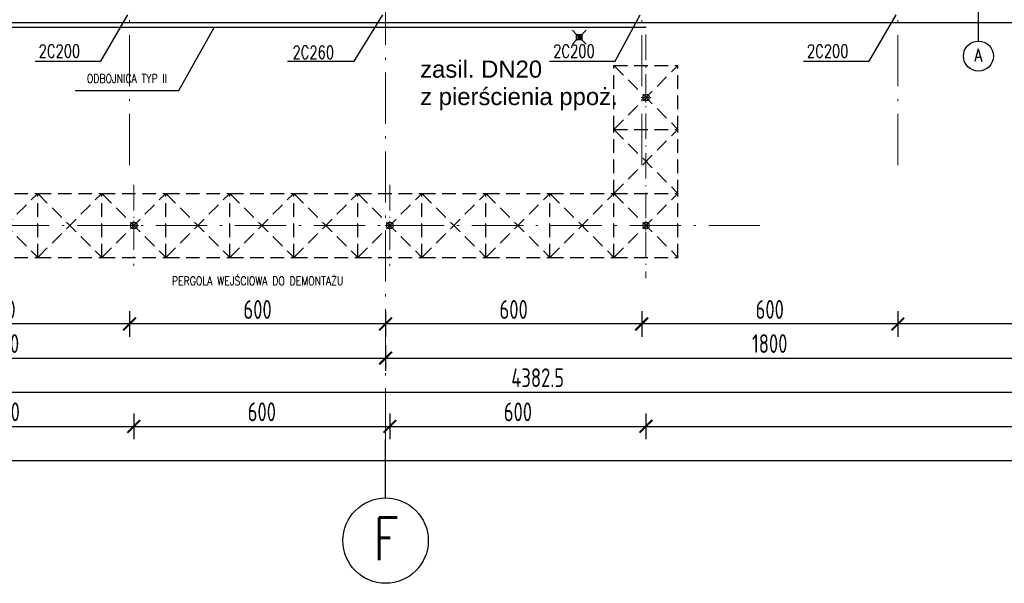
# Model space of a CAD drawing. Extents: x 153948 to 285449, y -89387 to -60195.
# Tile 29 of 108: x 256903 to 259210, y -87017 to -85696. Entities that reach past the tile are written whole.
import ezdxf
from ezdxf.enums import TextEntityAlignment as Align

# ---------------------------------------------------------------- set-up
doc = ezdxf.new("R2010")
doc.units = 0
doc.header["$LTSCALE"] = 100
doc.header["$MEASUREMENT"] = 0
doc.header["$PDMODE"] = 1
doc.linetypes.add('ACAD_ISO10W100', pattern=[18.5, 12, -3, 0.5, -3])
doc.linetypes.add('HIDDEN2', pattern=[4.7625, 3.175, -1.5875])
doc.layers.get('0').update_dxf_attribs({"linetype": 'CONTINUOUS'})
doc.layers.get('DEFPOINTS').update_dxf_attribs({"linetype": 'CONTINUOUS'})
for name, color, linetype in [('_INST OPIS', 7, 'CONTINUOUS'), ('K-STA', 2, 'CONTINUOUS'), ('kanalizacja', 6, 'CONTINUOUS'), ('R-----OP', 2, 'CONTINUOUS'), ('RYNNY', 2, 'CONTINUOUS'), ('TEXT', 11, 'CONTINUOUS'), ('TEXT1', 2, 'CONTINUOUS'), ('WYMIARY', 1, 'CONTINUOUS')]:
    doc.layers.add(name, color=color, linetype=linetype)
doc.layers.add('OSIE', color=8, linetype='ACAD_ISO10W100', lineweight=15)
doc.layers.add('PANELE', color=3, linetype='CONTINUOUS', lineweight=25)
doc.styles.add('DYBY-NORMALNY-0-8-N', font='ROMANS.SHX', dxfattribs={"width": 0.8})
doc.styles.add('instalacje', font='arial.ttf', dxfattribs={"height": 40})
doc.styles.add('STYLE2', font='isocp.shx', dxfattribs={"width": 0.8})
doc.styles.add('TXT3', font='SIMPLEX.SHX', dxfattribs={"width": 0.75, "height": 40})
doc.dimstyles.new('KRESKI_100', dxfattribs={"dimscale": 20, "dimtxt": 2.2, "dimasz": 1.5, "dimexe": 1.5, "dimexo": 1.5, "dimgap": 0.6, "dimtad": 1, "dimdec": 1, "dimrnd": 0.5, "dimdsep": 46, "dimtxsty": 'STYLE2', "dimblk1": 'ARCHTICK', "dimblk2": 'ARCHTICK', "dimsah": 1, "dimcen": 2.5, "dimdle": 1.5, "dimclrd": 10, "dimclre": 10, "dimclrt": 15, "dimadec": 0, "dimazin": 0, "dimtfac": 1, "dimtdec": 1, "dimtmove": 1, "dimatfit": 3, "dimldrblk": 'ARCHTICK', "dimfxl": 1.5, "dimfxlon": 1, "dimtolj": 1, "dimtzin": 0, "dimarcsym": 0})

# ---------------------------------------------------------------- blocks, each defined once
blk = doc.blocks.new('_ARCHTICK')
at = {"color": 0, "linetype": 'ByBlock', "const_width": 0.15}
blk.add_lwpolyline([(-0.5, -0.5), (0.5, 0.5)], dxfattribs=at)
blk = doc.blocks.new('*D20')
at = {"layer": 'DEFPOINTS', "color": 0, "ltscale": 0.1, "transparency": 16777216}
for p in [(248692.9, -85703), (260307.9, -85703), (260307.9, -86729)]:
    blk.add_point(p, dxfattribs=at)
at = {"layer": 'WYMIARY', "color": 10, "lineweight": -2, "ltscale": 0.1, "transparency": 16777216}
for p, q in [((248692.9, -86699), (248692.9, -86759)), ((260307.9, -86699), (260307.9, -86759)), ((248662.9, -86729), (260337.9, -86729))]:
    blk.add_line(p, q, dxfattribs=at)
at = {"layer": 'WYMIARY', "color": 10, "lineweight": -2, "ltscale": 0.1, "transparency": 16777216, "xscale": 30, "yscale": 30, "zscale": 30, "rotation": 180}
blk.add_blockref('_ARCHTICK', (248692.9, -86729), dxfattribs=at)
at = {"layer": 'WYMIARY', "color": 10, "lineweight": -2, "ltscale": 0.1, "transparency": 16777216, "xscale": 30, "yscale": 30, "zscale": 30}
blk.add_blockref('_ARCHTICK', (260307.9, -86729), dxfattribs=at)
at = {"layer": 'WYMIARY', "color": 15, "ltscale": 0.1, "transparency": 16777216, "insert": (254500.4, -86695), "char_height": 44, "attachment_point": 5, "style": 'STYLE2'}
blk.add_mtext('\\A1;11615', dxfattribs=at)
blk = doc.blocks.new('*D30')
at = {"layer": 'DEFPOINTS', "color": 0, "ltscale": 0.1, "transparency": 16777216}
for p in [(256570.4, -86273), (257170.4, -86569), (257170.4, -86649)]:
    blk.add_point(p, dxfattribs=at)
at = {"layer": 'WYMIARY', "color": 10, "lineweight": -2, "ltscale": 0.1, "transparency": 16777216}
for p, q in [((256570.4, -86619), (256570.4, -86679)), ((257170.4, -86619), (257170.4, -86679)), ((256540.4, -86649), (257200.4, -86649))]:
    blk.add_line(p, q, dxfattribs=at)
at = {"layer": 'WYMIARY', "color": 10, "lineweight": -2, "ltscale": 0.1, "transparency": 16777216, "xscale": 30, "yscale": 30, "zscale": 30, "rotation": 180}
blk.add_blockref('_ARCHTICK', (256570.4, -86649), dxfattribs=at)
at = {"layer": 'WYMIARY', "color": 10, "lineweight": -2, "ltscale": 0.1, "transparency": 16777216, "xscale": 30, "yscale": 30, "zscale": 30}
blk.add_blockref('_ARCHTICK', (257170.4, -86649), dxfattribs=at)
at = {"layer": 'WYMIARY', "color": 15, "ltscale": 0.1, "transparency": 16777216, "insert": (256870.4, -86615), "char_height": 44, "attachment_point": 5, "style": 'STYLE2'}
blk.add_mtext('\\A1;600', dxfattribs=at)
blk = doc.blocks.new('*D31')
at = {"layer": 'DEFPOINTS', "color": 0, "ltscale": 0.1, "transparency": 16777216}
for p in [(257170.4, -86569), (257770.4, -86569), (257770.4, -86649)]:
    blk.add_point(p, dxfattribs=at)
at = {"layer": 'WYMIARY', "color": 10, "lineweight": -2, "ltscale": 0.1, "transparency": 16777216}
for p, q in [((257170.4, -86619), (257170.4, -86679)), ((257770.4, -86619), (257770.4, -86679)), ((257140.4, -86649), (257800.4, -86649))]:
    blk.add_line(p, q, dxfattribs=at)
at = {"layer": 'WYMIARY', "color": 10, "lineweight": -2, "ltscale": 0.1, "transparency": 16777216, "xscale": 30, "yscale": 30, "zscale": 30, "rotation": 180}
blk.add_blockref('_ARCHTICK', (257170.4, -86649), dxfattribs=at)
at = {"layer": 'WYMIARY', "color": 10, "lineweight": -2, "ltscale": 0.1, "transparency": 16777216, "xscale": 30, "yscale": 30, "zscale": 30}
blk.add_blockref('_ARCHTICK', (257770.4, -86649), dxfattribs=at)
at = {"layer": 'WYMIARY', "color": 15, "ltscale": 0.1, "transparency": 16777216, "insert": (257470.4, -86615), "char_height": 44, "attachment_point": 5, "style": 'STYLE2'}
blk.add_mtext('\\A1;600', dxfattribs=at)
blk = doc.blocks.new('*D32')
at = {"layer": 'DEFPOINTS', "color": 0, "ltscale": 0.1, "transparency": 16777216}
for p in [(257770.4, -86569), (258370.4, -86569), (258370.4, -86649)]:
    blk.add_point(p, dxfattribs=at)
at = {"layer": 'WYMIARY', "color": 10, "lineweight": -2, "ltscale": 0.1, "transparency": 16777216}
for p, q in [((257770.4, -86619), (257770.4, -86679)), ((258370.4, -86619), (258370.4, -86679)), ((257740.4, -86649), (258400.4, -86649))]:
    blk.add_line(p, q, dxfattribs=at)
at = {"layer": 'WYMIARY', "color": 10, "lineweight": -2, "ltscale": 0.1, "transparency": 16777216, "xscale": 30, "yscale": 30, "zscale": 30, "rotation": 180}
blk.add_blockref('_ARCHTICK', (257770.4, -86649), dxfattribs=at)
at = {"layer": 'WYMIARY', "color": 10, "lineweight": -2, "ltscale": 0.1, "transparency": 16777216, "xscale": 30, "yscale": 30, "zscale": 30}
blk.add_blockref('_ARCHTICK', (258370.4, -86649), dxfattribs=at)
at = {"layer": 'WYMIARY', "color": 15, "ltscale": 0.1, "transparency": 16777216, "insert": (258070.4, -86615), "char_height": 44, "attachment_point": 5, "style": 'STYLE2'}
blk.add_mtext('\\A1;600', dxfattribs=at)
blk = doc.blocks.new('*D33')
at = {"layer": 'DEFPOINTS', "color": 0, "ltscale": 0.1, "transparency": 16777216}
for p in [(260307.9, -85703), (258370.4, -86301.9), (260307.9, -86649)]:
    blk.add_point(p, dxfattribs=at)
at = {"layer": 'WYMIARY', "color": 10, "lineweight": -2, "ltscale": 0.1, "transparency": 16777216}
for p, q in [((258370.4, -86619), (258370.4, -86679)), ((260307.9, -86619), (260307.9, -86679)), ((258340.4, -86649), (260337.9, -86649))]:
    blk.add_line(p, q, dxfattribs=at)
at = {"layer": 'WYMIARY', "color": 10, "lineweight": -2, "ltscale": 0.1, "transparency": 16777216, "xscale": 30, "yscale": 30, "zscale": 30, "rotation": 180}
blk.add_blockref('_ARCHTICK', (258370.4, -86649), dxfattribs=at)
at = {"layer": 'WYMIARY', "color": 10, "lineweight": -2, "ltscale": 0.1, "transparency": 16777216, "xscale": 30, "yscale": 30, "zscale": 30}
blk.add_blockref('_ARCHTICK', (260307.9, -86649), dxfattribs=at)
at = {"layer": 'WYMIARY', "color": 15, "ltscale": 0.1, "transparency": 16777216, "insert": (259339.2, -86615), "char_height": 44, "attachment_point": 5, "style": 'STYLE2'}
blk.add_mtext('\\A1;1937.5', dxfattribs=at)
blk = doc.blocks.new('*D40')
at = {"layer": 'DEFPOINTS', "color": 0, "ltscale": 0.1, "transparency": 16777216}
for p in [(255925.4, -85703), (260307.9, -85703), (260307.9, -86569)]:
    blk.add_point(p, dxfattribs=at)
at = {"layer": 'WYMIARY', "color": 10, "lineweight": -2, "ltscale": 0.1, "transparency": 16777216}
for p, q in [((255925.4, -86539), (255925.4, -86599)), ((260307.9, -86539), (260307.9, -86599)), ((255895.4, -86569), (260337.9, -86569))]:
    blk.add_line(p, q, dxfattribs=at)
at = {"layer": 'WYMIARY', "color": 10, "lineweight": -2, "ltscale": 0.1, "transparency": 16777216, "xscale": 30, "yscale": 30, "zscale": 30, "rotation": 180}
blk.add_blockref('_ARCHTICK', (255925.4, -86569), dxfattribs=at)
at = {"layer": 'WYMIARY', "color": 10, "lineweight": -2, "ltscale": 0.1, "transparency": 16777216, "xscale": 30, "yscale": 30, "zscale": 30}
blk.add_blockref('_ARCHTICK', (260307.9, -86569), dxfattribs=at)
at = {"layer": 'WYMIARY', "color": 15, "ltscale": 0.1, "transparency": 16777216, "insert": (258116.7, -86535), "char_height": 44, "attachment_point": 5, "style": 'STYLE2'}
blk.add_mtext('\\A1;4382.5', dxfattribs=at)
blk = doc.blocks.new('*D47')
at = {"layer": 'DEFPOINTS', "color": 0, "ltscale": 0.1, "transparency": 16777216}
for p in [(255960.4, -86409), (257760.4, -86409), (257760.4, -86489)]:
    blk.add_point(p, dxfattribs=at)
at = {"layer": 'WYMIARY', "color": 10, "lineweight": -2, "ltscale": 0.1, "transparency": 16777216}
for p, q in [((255960.4, -86459), (255960.4, -86519)), ((257760.4, -86459), (257760.4, -86519)), ((255930.4, -86489), (257790.4, -86489))]:
    blk.add_line(p, q, dxfattribs=at)
at = {"layer": 'WYMIARY', "color": 10, "lineweight": -2, "ltscale": 0.1, "transparency": 16777216, "xscale": 30, "yscale": 30, "zscale": 30, "rotation": 180}
blk.add_blockref('_ARCHTICK', (255960.4, -86489), dxfattribs=at)
at = {"layer": 'WYMIARY', "color": 10, "lineweight": -2, "ltscale": 0.1, "transparency": 16777216, "xscale": 30, "yscale": 30, "zscale": 30}
blk.add_blockref('_ARCHTICK', (257760.4, -86489), dxfattribs=at)
at = {"layer": 'WYMIARY', "color": 15, "ltscale": 0.1, "transparency": 16777216, "insert": (256860.4, -86455), "char_height": 44, "attachment_point": 5, "style": 'STYLE2'}
blk.add_mtext('\\A1;1800', dxfattribs=at)
blk = doc.blocks.new('*D48')
at = {"layer": 'DEFPOINTS', "color": 0, "ltscale": 0.1, "transparency": 16777216}
for p in [(257760.4, -86409), (259560.4, -86409), (259560.4, -86489)]:
    blk.add_point(p, dxfattribs=at)
at = {"layer": 'WYMIARY', "color": 10, "lineweight": -2, "ltscale": 0.1, "transparency": 16777216}
for p, q in [((257760.4, -86459), (257760.4, -86519)), ((259560.4, -86459), (259560.4, -86519)), ((257730.4, -86489), (259590.4, -86489))]:
    blk.add_line(p, q, dxfattribs=at)
at = {"layer": 'WYMIARY', "color": 10, "lineweight": -2, "ltscale": 0.1, "transparency": 16777216, "xscale": 30, "yscale": 30, "zscale": 30, "rotation": 180}
blk.add_blockref('_ARCHTICK', (257760.4, -86489), dxfattribs=at)
at = {"layer": 'WYMIARY', "color": 10, "lineweight": -2, "ltscale": 0.1, "transparency": 16777216, "xscale": 30, "yscale": 30, "zscale": 30}
blk.add_blockref('_ARCHTICK', (259560.4, -86489), dxfattribs=at)
at = {"layer": 'WYMIARY', "color": 15, "ltscale": 0.1, "transparency": 16777216, "insert": (258660.4, -86455), "char_height": 44, "attachment_point": 5, "style": 'STYLE2'}
blk.add_mtext('\\A1;1800', dxfattribs=at)
blk = doc.blocks.new('*D52')
at = {"layer": 'DEFPOINTS', "color": 0, "ltscale": 0.1, "transparency": 16777216}
for p in [(258960.4, -86329), (259560.4, -86329), (258960.4, -86409)]:
    blk.add_point(p, dxfattribs=at)
at = {"layer": 'WYMIARY', "color": 10, "lineweight": -2, "ltscale": 0.1, "transparency": 16777216}
for p, q in [((258960.4, -86379), (258960.4, -86439)), ((259560.4, -86379), (259560.4, -86439)), ((259590.4, -86409), (258930.4, -86409))]:
    blk.add_line(p, q, dxfattribs=at)
at = {"layer": 'WYMIARY', "color": 10, "lineweight": -2, "ltscale": 0.1, "transparency": 16777216, "xscale": 30, "yscale": 30, "zscale": 30, "rotation": 180}
blk.add_blockref('_ARCHTICK', (258960.4, -86409), dxfattribs=at)
at = {"layer": 'WYMIARY', "color": 10, "lineweight": -2, "ltscale": 0.1, "transparency": 16777216, "xscale": 30, "yscale": 30, "zscale": 30}
blk.add_blockref('_ARCHTICK', (259560.4, -86409), dxfattribs=at)
at = {"layer": 'WYMIARY', "color": 15, "ltscale": 0.1, "transparency": 16777216, "insert": (259260.4, -86375), "char_height": 44, "attachment_point": 5, "style": 'STYLE2'}
blk.add_mtext('\\A1;600', dxfattribs=at)
blk = doc.blocks.new('*D53')
at = {"layer": 'DEFPOINTS', "color": 0, "ltscale": 0.1, "transparency": 16777216}
for p in [(258360.4, -86329), (258960.4, -86329), (258360.4, -86409)]:
    blk.add_point(p, dxfattribs=at)
at = {"layer": 'WYMIARY', "color": 10, "lineweight": -2, "ltscale": 0.1, "transparency": 16777216}
for p, q in [((258360.4, -86379), (258360.4, -86439)), ((258960.4, -86379), (258960.4, -86439)), ((258990.4, -86409), (258330.4, -86409))]:
    blk.add_line(p, q, dxfattribs=at)
at = {"layer": 'WYMIARY', "color": 10, "lineweight": -2, "ltscale": 0.1, "transparency": 16777216, "xscale": 30, "yscale": 30, "zscale": 30, "rotation": 180}
blk.add_blockref('_ARCHTICK', (258360.4, -86409), dxfattribs=at)
at = {"layer": 'WYMIARY', "color": 10, "lineweight": -2, "ltscale": 0.1, "transparency": 16777216, "xscale": 30, "yscale": 30, "zscale": 30}
blk.add_blockref('_ARCHTICK', (258960.4, -86409), dxfattribs=at)
at = {"layer": 'WYMIARY', "color": 15, "ltscale": 0.1, "transparency": 16777216, "insert": (258660.4, -86375), "char_height": 44, "attachment_point": 5, "style": 'STYLE2'}
blk.add_mtext('\\A1;600', dxfattribs=at)
blk = doc.blocks.new('*D54')
at = {"layer": 'DEFPOINTS', "color": 0, "ltscale": 0.1, "transparency": 16777216}
for p in [(258360.4, -85953), (257760.4, -86329), (257760.4, -86409)]:
    blk.add_point(p, dxfattribs=at)
at = {"layer": 'WYMIARY', "color": 10, "lineweight": -2, "ltscale": 0.1, "transparency": 16777216}
for p, q in [((257760.4, -86379), (257760.4, -86439)), ((258360.4, -86379), (258360.4, -86439)), ((258390.4, -86409), (257730.4, -86409))]:
    blk.add_line(p, q, dxfattribs=at)
at = {"layer": 'WYMIARY', "color": 10, "lineweight": -2, "ltscale": 0.1, "transparency": 16777216, "xscale": 30, "yscale": 30, "zscale": 30, "rotation": 180}
blk.add_blockref('_ARCHTICK', (257760.4, -86409), dxfattribs=at)
at = {"layer": 'WYMIARY', "color": 10, "lineweight": -2, "ltscale": 0.1, "transparency": 16777216, "xscale": 30, "yscale": 30, "zscale": 30}
blk.add_blockref('_ARCHTICK', (258360.4, -86409), dxfattribs=at)
at = {"layer": 'WYMIARY', "color": 15, "ltscale": 0.1, "transparency": 16777216, "insert": (258060.4, -86375), "char_height": 44, "attachment_point": 5, "style": 'STYLE2'}
blk.add_mtext('\\A1;600', dxfattribs=at)
blk = doc.blocks.new('*D55')
at = {"layer": 'DEFPOINTS', "color": 0, "ltscale": 0.1, "transparency": 16777216}
for p in [(257160.4, -86329), (257760.4, -86329), (257160.4, -86409)]:
    blk.add_point(p, dxfattribs=at)
at = {"layer": 'WYMIARY', "color": 10, "lineweight": -2, "ltscale": 0.1, "transparency": 16777216}
for p, q in [((257160.4, -86379), (257160.4, -86439)), ((257760.4, -86379), (257760.4, -86439)), ((257790.4, -86409), (257130.4, -86409))]:
    blk.add_line(p, q, dxfattribs=at)
at = {"layer": 'WYMIARY', "color": 10, "lineweight": -2, "ltscale": 0.1, "transparency": 16777216, "xscale": 30, "yscale": 30, "zscale": 30, "rotation": 180}
blk.add_blockref('_ARCHTICK', (257160.4, -86409), dxfattribs=at)
at = {"layer": 'WYMIARY', "color": 10, "lineweight": -2, "ltscale": 0.1, "transparency": 16777216, "xscale": 30, "yscale": 30, "zscale": 30}
blk.add_blockref('_ARCHTICK', (257760.4, -86409), dxfattribs=at)
at = {"layer": 'WYMIARY', "color": 15, "ltscale": 0.1, "transparency": 16777216, "insert": (257460.4, -86375), "char_height": 44, "attachment_point": 5, "style": 'STYLE2'}
blk.add_mtext('\\A1;600', dxfattribs=at)
blk = doc.blocks.new('*D56')
at = {"layer": 'DEFPOINTS', "color": 0, "ltscale": 0.1, "transparency": 16777216}
for p in [(256560.4, -86329), (257160.4, -86329), (256560.4, -86409)]:
    blk.add_point(p, dxfattribs=at)
at = {"layer": 'WYMIARY', "color": 10, "lineweight": -2, "ltscale": 0.1, "transparency": 16777216}
for p, q in [((256560.4, -86379), (256560.4, -86439)), ((257160.4, -86379), (257160.4, -86439)), ((257190.4, -86409), (256530.4, -86409))]:
    blk.add_line(p, q, dxfattribs=at)
at = {"layer": 'WYMIARY', "color": 10, "lineweight": -2, "ltscale": 0.1, "transparency": 16777216, "xscale": 30, "yscale": 30, "zscale": 30, "rotation": 180}
blk.add_blockref('_ARCHTICK', (256560.4, -86409), dxfattribs=at)
at = {"layer": 'WYMIARY', "color": 10, "lineweight": -2, "ltscale": 0.1, "transparency": 16777216, "xscale": 30, "yscale": 30, "zscale": 30}
blk.add_blockref('_ARCHTICK', (257160.4, -86409), dxfattribs=at)
at = {"layer": 'WYMIARY', "color": 15, "ltscale": 0.1, "transparency": 16777216, "insert": (256860.4, -86375), "char_height": 44, "attachment_point": 5, "style": 'STYLE2'}
blk.add_mtext('\\A1;600', dxfattribs=at)
blk = doc.blocks.new('Wpust_kr')
for p, q in [((0, 12.5), (-10, 22.5)), ((0, 0), (-10, -10)), ((0, 0), (0, 12.5)), ((0, 12.5), (12.5, 12.5)), ((0, 10), (12.5, 10)), ((0, 7.5), (12.5, 7.5)), ((0, 5), (12.5, 5)), ((0, 2.5), (12.5, 2.5)), ((12.5, 0), (0, 0)), ((12.5, 12.5), (22.5, 22.5)), ((12.5, 12.5), (12.5, 0)), ((12.5, 0), (22.5, -10))]:
    blk.add_line(p, q)

msp = doc.modelspace()

# ---------------------------------------------------------------- linework, layer by layer
at = {"layer": 'K-STA', "color": 7}
msp.add_line((258370.59, -85714.18), (256483.98, -85714.18), dxfattribs=at)
at = {"layer": 'K-STA', "color": 3, "linetype": 'HIDDEN2', "ltscale": 0.1}
for p, q in [((258295.4, -85803.05), (258445.4, -85803.05)), ((258295.4, -85953.05), (258295.4, -85803.05)), ((258295.4, -85953.05), (258445.4, -85803.05)), ((258295.4, -85803.05), (258445.4, -85803.05)), ((258295.4, -85803.05), (258445.4, -85953.05)), ((258295.4, -85953.05), (258295.4, -85803.05)), ((258295.4, -85953.05), (258295.4, -85803.05)), ((258295.4, -85953.05), (258295.4, -85803.05)), ((258445.4, -85953.05), (258445.4, -85803.05)), ((258445.4, -85953.05), (258445.4, -85803.05)), ((258295.4, -85953.05), (258445.4, -86103.05)), ((258295.4, -86103.05), (258445.4, -85953.05)), ((258295.4, -85953.05), (258445.4, -85953.05)), ((258295.4, -86103.05), (258295.4, -85953.05)), ((258295.4, -85953.05), (258445.4, -85953.05)), ((258445.4, -86103.05), (258445.4, -85953.05)), ((258445.4, -86103.05), (258445.4, -85953.05)), ((256795.4, -86103.05), (256945.4, -86253.05)), ((256795.4, -86103.05), (256945.4, -86103.05)), ((256795.4, -86253.05), (256945.4, -86103.05)), ((256945.4, -86253.05), (256945.4, -86103.05)), ((256945.4, -86253.05), (257095.4, -86103.05)), ((256945.4, -86103.05), (257095.4, -86253.05)), ((256945.4, -86103.05), (257095.4, -86103.05)), ((257095.4, -86253.05), (257095.4, -86103.05)), ((257095.4, -86253.05), (257245.4, -86103.05)), ((257095.4, -86103.05), (257245.4, -86103.05)), ((257095.4, -86103.05), (257245.4, -86253.05)), ((257095.4, -86253.05), (257095.4, -86103.05)), ((257245.4, -86253.05), (257245.4, -86103.05)), ((257245.4, -86103.05), (257395.4, -86253.05)), ((257245.4, -86103.05), (257395.4, -86103.05)), ((257245.4, -86253.05), (257395.4, -86103.05)), ((257245.4, -86253.05), (257245.4, -86103.05)), ((257395.4, -86253.05), (257545.4, -86103.05)), ((257395.4, -86103.05), (257545.4, -86103.05)), ((257395.4, -86103.05), (257545.4, -86253.05)), ((257395.4, -86253.05), (257395.4, -86103.05)), ((257545.4, -86103.05), (257695.4, -86103.05)), ((257545.4, -86103.05), (257695.4, -86253.05)), ((257545.4, -86253.05), (257695.4, -86103.05)), ((257545.4, -86253.05), (257545.4, -86103.05)), ((257695.4, -86253.05), (257695.4, -86103.05)), ((257695.4, -86253.05), (257845.4, -86103.05)), ((257695.4, -86103.05), (257845.4, -86103.05)), ((257695.4, -86103.05), (257845.4, -86253.05)), ((257695.4, -86253.05), (257695.4, -86103.05)), ((257845.4, -86253.05), (257845.4, -86103.05)), ((257845.4, -86103.05), (257995.4, -86253.05)), ((257845.4, -86103.05), (257995.4, -86103.05)), ((257845.4, -86253.05), (257995.4, -86103.05)), ((257845.4, -86253.05), (257845.4, -86103.05)), ((257995.4, -86253.05), (258145.4, -86103.05)), ((257995.4, -86103.05), (258145.4, -86103.05)), ((257995.4, -86103.05), (258145.4, -86253.05)), ((257995.4, -86253.05), (257995.4, -86103.05)), ((258145.4, -86103.05), (258295.4, -86103.05)), ((258145.4, -86103.05), (258295.4, -86253.05)), ((258145.4, -86253.05), (258295.4, -86103.05)), ((258145.4, -86253.05), (258145.4, -86103.05)), ((258295.4, -86253.05), (258295.4, -86103.05)), ((258295.4, -86253.05), (258295.4, -86103.05)), ((258295.4, -86253.05), (258295.4, -86103.05)), ((258295.4, -86103.05), (258445.4, -86253.05)), ((258295.4, -86103.05), (258445.4, -86103.05)), ((258295.4, -86253.05), (258445.4, -86103.05)), ((258295.4, -86253.05), (258295.4, -86103.05)), ((258295.4, -86103.05), (258445.4, -86103.05)), ((258445.4, -86253.05), (258445.4, -86103.05)), ((258445.4, -86253.05), (258445.4, -86103.05)), ((256795.4, -86253.05), (256945.4, -86253.05)), ((256945.4, -86253.05), (257095.4, -86253.05)), ((257095.4, -86253.05), (257245.4, -86253.05)), ((257245.4, -86253.05), (257395.4, -86253.05)), ((257395.4, -86253.05), (257545.4, -86253.05)), ((257545.4, -86253.05), (257695.4, -86253.05)), ((257695.4, -86253.05), (257845.4, -86253.05)), ((257845.4, -86253.05), (257995.4, -86253.05)), ((257995.4, -86253.05), (258145.4, -86253.05)), ((258145.4, -86253.05), (258295.4, -86253.05)), ((258295.4, -86253.05), (258445.4, -86253.05))]:
    msp.add_line(p, q, dxfattribs=at)
at = {"layer": 'OSIE', "ltscale": 0.1}
for p, q in [((257760.4, -86679.55), (257760.4, -73374.65)), ((257160.4, -86036.78), (257160.4, -85049.97)), ((258360.4, -86036.78), (258360.4, -85049.97)), ((258960.4, -86036.78), (258960.4, -85049.97)), ((258359.01, -85878.05), (258381.8, -85878.05)), ((258370.4, -85889.81), (258370.4, -85867.01)), ((258637.39, -86178.05), (256495.4, -86178.05)), ((257159.01, -86178.05), (257181.8, -86178.05)), ((257170.4, -86189.81), (257170.4, -86167.01)), ((257759.01, -86178.05), (257781.8, -86178.05)), ((257770.4, -86189.81), (257770.4, -86167.01)), ((258359.01, -86178.05), (258381.8, -86178.05)), ((258370.4, -86189.81), (258370.4, -86167.01))]:
    msp.add_line(p, q, dxfattribs=at)
at = {"layer": 'OSIE', "ltscale": 0.05}
for p, q in [((258370.4, -85730.8), (258370.4, -86301.85)), ((257170.4, -86083.05), (257170.4, -86273.05)), ((257770.4, -86083.05), (257770.4, -86273.05))]:
    msp.add_line(p, q, dxfattribs=at)
at = {"layer": 'PANELE', "ltscale": 0.5}
msp.add_line((260307.9, -85703.05), (255925.4, -85703.05), dxfattribs=at)
at = {"layer": 'R-----OP'}
for p, q in [((259149.09, -85634.14), (259149.09, -85745.87)), ((257276.13, -85861.76), (257358.96, -85714.18)), ((257032.72, -85861.76), (257276.13, -85861.76))]:
    msp.add_line(p, q, dxfattribs=at)
msp.add_circle((259149.48, -85781.05), 35.19, dxfattribs=at)
at = {"layer": 'RYNNY', "ltscale": 0.1}
for centre in [(258370.4, -85878.05), (257170.4, -86178.05), (257770.4, -86178.05), (258370.4, -86178.05)]:
    msp.add_circle(centre, 7.5, dxfattribs=at)
at = {"layer": 'TEXT'}
for p, q in [((257093.03, -85792.74), (257156.65, -85684.55)), ((257686.99, -85792.74), (257753.86, -85684.05)), ((258298.55, -85792.74), (258356.65, -85684.55)), ((258893.03, -85792.74), (258956.65, -85684.55)), ((256939.21, -85792.74), (257093.03, -85792.74)), ((257530.8, -85792.74), (257686.99, -85792.74)), ((258144.73, -85792.74), (258298.55, -85792.74)), ((258739.21, -85792.74), (258893.03, -85792.74))]:
    msp.add_line(p, q, dxfattribs=at)
at = {"layer": 'TEXT1'}
msp.add_line((257760.4, -86816.91), (257760.4, -86679.55), dxfattribs=at)
msp.add_circle((257760.4, -86916.91), 100, dxfattribs=at)

# ---------------------------------------------------------------- block references
at = {"layer": 'kanalizacja', "rotation": 270}
msp.add_blockref('Wpust_kr', (258207.95, -85730.59), dxfattribs=at)

# ---------------------------------------------------------------- texts
at = {"layer": '_INST OPIS', "ltscale": 0.1, "style": 'instalacje'}
for s, p in [('zasil. DN20', (257841.4, -85831.68)), ('z pierścienia ppoż.', (257841.4, -85895.94))]:
    msp.add_text(s, height=40, dxfattribs=at).set_placement(p)
at = {"layer": 'R-----OP', "style": 'DYBY-NORMALNY-0-8-N', "width": 0.8}
msp.add_text('A', height=30, dxfattribs=at).set_placement((259149.08, -85778.94), align=Align.MIDDLE)
at = {"layer": 'R-----OP', "color": 2, "style": 'DYBY-NORMALNY-0-8-N', "width": 0.8}
for s, p in [('ODBOJNICA TYP II', (257154.43, -85833.81)), ('PERGOLA WEJŚCIOWA DO DEMONTAŻU', (257460.62, -86304.81))]:
    msp.add_text(s, height=20, dxfattribs=at).set_placement(p, align=Align.MIDDLE)
at = {"layer": 'TEXT', "style": 'TXT3', "width": 0.75}
for s, p in [('2C200', (256947.5, -85784.45)), ('2C260', (257542.25, -85787.28)), ('2C200', (258153.02, -85784.45)), ('2C200', (258747.5, -85784.45))]:
    msp.add_text(s, height=30, dxfattribs=at).set_placement(p)
at = {"layer": 'TEXT1', "style": 'TXT3', "width": 0.75}
msp.add_text('F', height=100, dxfattribs=at).set_placement((257732.56, -86962.64))

# ---------------------------------------------------------------- dimensions: what is measured, and where the dimension line sits
at = {"layer": 'WYMIARY', "ltscale": 0.1}
for base, p1, p2, picture, middle in [((260307.9, -86729.04), (248692.9, -85703.05), (260307.9, -85703.05), '*D20', (254500.4, -86695.04)), ((260307.9, -86569.04), (255925.4, -85703.05), (260307.9, -85703.05), '*D40', (258116.65, -86535.04)), ((260307.9, -86649.04), (258370.4, -86301.85), (260307.9, -85703.05), '*D33', (259339.15, -86615.04)), ((257760.4, -86409.04), (258360.4, -85953.05), (257760.4, -86329.04), '*D54', (258060.4, -86375.04)), ((257170.4, -86649.04), (256570.4, -86273.05), (257170.4, -86569.04), '*D30', (256870.4, -86615.04)), ((256560.4, -86409.04), (257160.4, -86329.04), (256560.4, -86329.04), '*D56', (256860.4, -86375.04)), ((257160.4, -86409.04), (257760.4, -86329.04), (257160.4, -86329.04), '*D55', (257460.4, -86375.04)), ((258360.4, -86409.04), (258960.4, -86329.04), (258360.4, -86329.04), '*D53', (258660.4, -86375.04)), ((258960.4, -86409.04), (259560.4, -86329.04), (258960.4, -86329.04), '*D52', (259260.4, -86375.04)), ((257760.4, -86489.04), (255960.4, -86409.04), (257760.4, -86409.04), '*D47', (256860.4, -86455.04)), ((259560.4, -86489.04), (257760.4, -86409.04), (259560.4, -86409.04), '*D48', (258660.4, -86455.04)), ((257770.4, -86649.04), (257170.4, -86569.04), (257770.4, -86569.04), '*D31', (257470.4, -86615.04)), ((258370.4, -86649.04), (257770.4, -86569.04), (258370.4, -86569.04), '*D32', (258070.4, -86615.04))]:
    dim = msp.add_linear_dim(base=base, p1=p1, p2=p2, dimstyle='KRESKI_100', dxfattribs=at)
    dim.commit()
    dim.dimension.update_dxf_attribs({"geometry": picture, "text_midpoint": middle})

doc.saveas('drawing.dxf')
